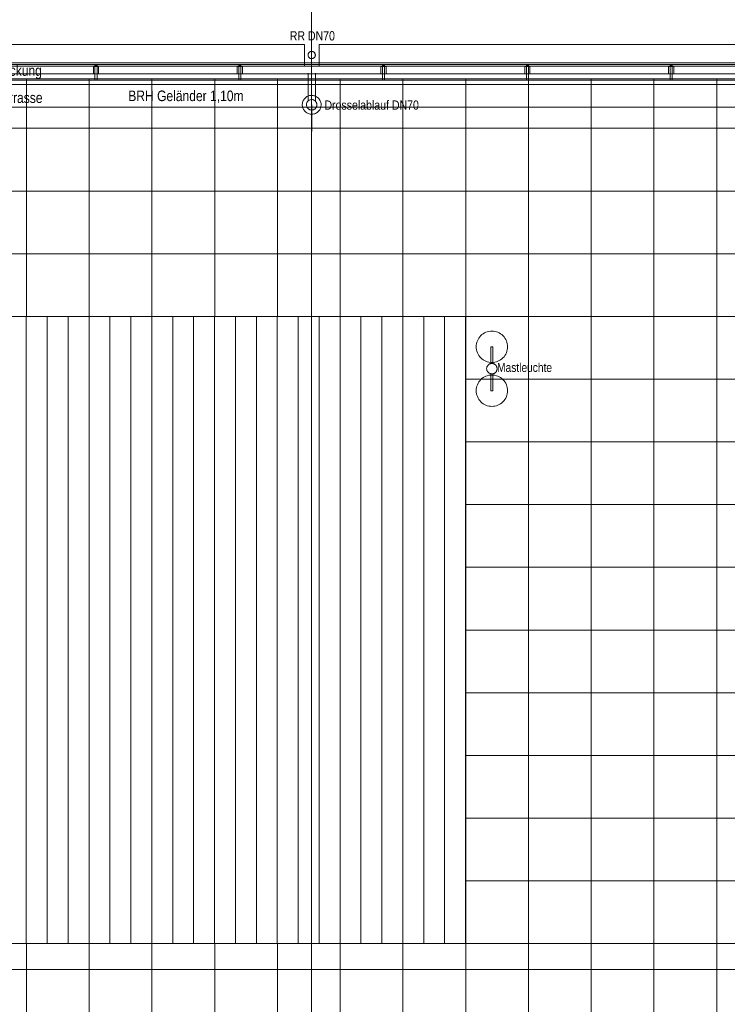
# Model space of a CAD drawing. Extents: x -620 to 300, y 62 to 1112.
# Tile 90 of 95: x -346 to -211, y 828 to 1016. Entities that reach past the tile are written whole.
import ezdxf
from ezdxf.lldxf.tags import DXFTag

# ---------------------------------------------------------------- set-up
doc = ezdxf.new("R2010")
doc.units = 0
doc.layers.get('0').update_dxf_attribs({"lineweight": 13})
for name, color, linetype, lineweight, true_color in [('30 -33 Aussenwände- 7 Fassade_ Elemente', 7, 'Continuous', 9, 0x00aacc), ('30 -34 Innenwände- 6 Elemente', 7, 'Continuous', 9, 0xff6633), ('30 -36 Dächer- 3 Dachbeläge', 7, 'Continuous', 15, 0x9999ff), ('30 -36 Dächer- 4 Dachbekleidungen', 7, 'Continuous', 9, 0xccccff), ('40 -41 Abwasser_Wasser_Gas- 1 Abwasser + sanitäre Anlagen', 7, 'Continuous', 9, 0xff6633), ('70 -72 Beschriftung- 1 Beschriftung allgemein', 7, 'Continuous', 9, 0xff6633)]:
    doc.layers.add(name, color=color, linetype=linetype, lineweight=lineweight, true_color=true_color)
for name, color, linetype, lineweight in [('40 -41 Abwasser_Wasser_Gas- 2 Wasser-1', 7, 'Continuous', 15), ('60- 61 allgemeine Ausstattung- 4 Terrassen', 7, 'Continuous', 9), ('70 -71 Achsen- 1 Gebäudeachsen', 7, 'STRICHPUNKT2-A06G9S5N8I', 18)]:
    doc.layers.add(name, color=color, linetype=linetype, lineweight=lineweight)
doc.styles.get("Standard").update_dxf_attribs({"font": 'ARIALN.TTF'})
tags = doc.linetypes.add('grob-A06G9S5M8I', pattern=[14, 3, -8, 3]).pattern_tags.tags
tags[8:9] = [DXFTag(74, 4), DXFTag(75, 0), DXFTag(340, '0'), DXFTag(46, 0.0), DXFTag(50, 0.0), DXFTag(44, 0.0), DXFTag(45, 0.0)]
tags[6:7] = [DXFTag(74, 4), DXFTag(75, 0), DXFTag(340, '0'), DXFTag(46, 0.0), DXFTag(50, 0.0), DXFTag(44, 0.0), DXFTag(45, 0.0)]
tags[4:5] = [DXFTag(74, 4), DXFTag(75, 0), DXFTag(340, '0'), DXFTag(46, 0.0), DXFTag(50, 0.0), DXFTag(44, 0.0), DXFTag(45, 0.0)]
tags = doc.linetypes.add('STRICHPUNKT2-A06G9S5N8I', pattern=[12.7, 6.35, -3.175, 0, -3.175]).pattern_tags.tags
tags[10:11] = [DXFTag(74, 4), DXFTag(75, 0), DXFTag(340, '0'), DXFTag(46, 0.0), DXFTag(50, 0.0), DXFTag(44, 0.0), DXFTag(45, 0.0)]
tags[8:9] = [DXFTag(74, 4), DXFTag(75, 0), DXFTag(340, '0'), DXFTag(46, 0.0), DXFTag(50, 0.0), DXFTag(44, 0.0), DXFTag(45, 0.0)]
tags[6:7] = [DXFTag(74, 4), DXFTag(75, 0), DXFTag(340, '0'), DXFTag(46, 0.0), DXFTag(50, 0.0), DXFTag(44, 0.0), DXFTag(45, 0.0)]
tags[4:5] = [DXFTag(74, 4), DXFTag(75, 0), DXFTag(340, '0'), DXFTag(46, 0.0), DXFTag(50, 0.0), DXFTag(44, 0.0), DXFTag(45, 0.0)]

# ---------------------------------------------------------------- blocks, each defined once
blk = doc.blocks.new('Referenz-A06G9S5P8I')
at = {"layer": '30 -33 Aussenwände- 7 Fassade_ Elemente', "color": 0, "linetype": 'Continuous', "lineweight": -2, "ltscale": 0.13}
for p, q in [((-291.95, 1011.41), (-454.15, 1011.41)), ((-291.95, 1007.27), (-291.95, 1011.41)), ((-289.15, 1011.41), (-126.95, 1011.41)), ((-289.15, 1007.27), (-289.15, 1011.41)), ((-447.75, 1007.27), (-133.35, 1007.27)), ((-447.17, 1007.27), (-291.95, 1007.27)), ((-126.95, 1007.27), (-289.15, 1007.27))]:
    blk.add_line(p, q, dxfattribs=at)
at = {"layer": '30 -34 Innenwände- 6 Elemente', "color": 0, "linetype": 'Continuous', "lineweight": -2, "ltscale": 0.13}
for p, q in [((-133.95, 1007.57), (-447.17, 1007.57)), ((-447.17, 1005.77), (-133.95, 1005.77)), ((-133.95, 1004.57), (-447.17, 1004.57)), ((-447.17, 1003.77), (-133.95, 1003.77))]:
    blk.add_line(p, q, dxfattribs=at)
at = {"layer": '30 -36 Dächer- 3 Dachbeläge', "color": 0, "linetype": 'Continuous', "lineweight": -2, "ltscale": 0.13}
for p, q in [((-133.95, 1007.87), (-447.15, 1007.87)), ((-447.15, 1004.57), (-133.95, 1004.57))]:
    blk.add_line(p, q, dxfattribs=at)
at = {"layer": '30 -36 Dächer- 3 Dachbeläge', "color": 0, "lineweight": -2}
for p, q in [((-332, 1007.57), (-332, 1007.17)), ((-332, 1007.17), (-331.6, 1007.17)), ((-331.6, 1007.17), (-331.6, 1007.57)), ((-304.5, 1007.57), (-304.5, 1007.17)), ((-304.5, 1007.17), (-304.1, 1007.17)), ((-304.1, 1007.17), (-304.1, 1007.57)), ((-277, 1007.57), (-277, 1007.17)), ((-277, 1007.17), (-276.6, 1007.17)), ((-276.6, 1007.17), (-276.6, 1007.57)), ((-249.5, 1007.57), (-249.5, 1007.17)), ((-249.5, 1007.17), (-249.1, 1007.17)), ((-249.1, 1007.17), (-249.1, 1007.57)), ((-222, 1007.57), (-222, 1007.17)), ((-222, 1007.17), (-221.6, 1007.17)), ((-221.6, 1007.17), (-221.6, 1007.57))]:
    blk.add_line(p, q, dxfattribs=at)
for points in [[(-332, 1007.17), (-332, 1007.57), (-331.6, 1007.17)], [(-331.6, 1007.17), (-332, 1007.57), (-331.6, 1007.57)], [(-304.5, 1007.17), (-304.5, 1007.57), (-304.1, 1007.17)], [(-304.1, 1007.17), (-304.5, 1007.57), (-304.1, 1007.57)], [(-277, 1007.17), (-277, 1007.57), (-276.6, 1007.17)], [(-276.6, 1007.17), (-277, 1007.57), (-276.6, 1007.57)], [(-249.5, 1007.17), (-249.5, 1007.57), (-249.1, 1007.17)], [(-249.1, 1007.17), (-249.5, 1007.57), (-249.1, 1007.57)], [(-222, 1007.17), (-222, 1007.57), (-221.6, 1007.17)], [(-221.6, 1007.17), (-222, 1007.57), (-221.6, 1007.57)]]:
    blk.add_solid(points, dxfattribs=at)
at = {"layer": '30 -36 Dächer- 4 Dachbekleidungen', "color": 0, "linetype": 'Continuous', "lineweight": -2, "ltscale": 0.13}
for p, q in [((-133.95, 1007.57), (-447.15, 1007.57)), ((-332.3, 1005.77), (-332.3, 1007.17)), ((-332.3, 1007.17), (-332, 1007.17)), ((-332, 1005.77), (-332, 1007.17)), ((-332, 1007.17), (-331.6, 1007.17)), ((-331.6, 1007.17), (-331.6, 1005.77)), ((-331.3, 1007.17), (-331.6, 1007.17)), ((-331.3, 1005.77), (-331.3, 1007.17)), ((-304.8, 1005.77), (-304.8, 1007.17)), ((-304.8, 1007.17), (-304.5, 1007.17)), ((-304.5, 1005.77), (-304.5, 1007.17)), ((-304.5, 1007.17), (-304.1, 1007.17)), ((-304.1, 1007.17), (-304.1, 1005.77)), ((-303.8, 1007.17), (-304.1, 1007.17)), ((-303.8, 1005.77), (-303.8, 1007.17)), ((-277.3, 1005.77), (-277.3, 1007.17)), ((-277.3, 1007.17), (-277, 1007.17)), ((-277, 1005.77), (-277, 1007.17)), ((-277, 1007.17), (-276.6, 1007.17)), ((-276.6, 1007.17), (-276.6, 1005.77)), ((-276.3, 1007.17), (-276.6, 1007.17)), ((-276.3, 1005.77), (-276.3, 1007.17)), ((-249.8, 1005.77), (-249.8, 1007.17)), ((-249.8, 1007.17), (-249.5, 1007.17)), ((-249.5, 1005.77), (-249.5, 1007.17)), ((-249.5, 1007.17), (-249.1, 1007.17)), ((-249.1, 1007.17), (-249.1, 1005.77)), ((-248.8, 1007.17), (-249.1, 1007.17)), ((-248.8, 1005.77), (-248.8, 1007.17)), ((-222.3, 1005.77), (-222.3, 1007.17)), ((-222.3, 1007.17), (-222, 1007.17)), ((-222, 1005.77), (-222, 1007.17)), ((-222, 1007.17), (-221.6, 1007.17)), ((-221.6, 1007.17), (-221.6, 1005.77)), ((-221.3, 1007.17), (-221.6, 1007.17)), ((-221.3, 1005.77), (-221.3, 1007.17)), ((-447.15, 1005.77), (-133.95, 1005.77)), ((-133.95, 1004.57), (-447.15, 1004.57)), ((-332, 1005.77), (-332, 1004.57)), ((-332, 1004.57), (-331.6, 1004.57)), ((-331.6, 1004.57), (-331.6, 1005.77)), ((-304.5, 1005.77), (-304.5, 1004.57)), ((-304.5, 1004.57), (-304.1, 1004.57)), ((-304.1, 1004.57), (-304.1, 1005.77)), ((-277, 1005.77), (-277, 1004.57)), ((-277, 1004.57), (-276.6, 1004.57)), ((-276.6, 1004.57), (-276.6, 1005.77)), ((-249.5, 1005.77), (-249.5, 1004.57)), ((-249.5, 1004.57), (-249.1, 1004.57)), ((-249.1, 1004.57), (-249.1, 1005.77)), ((-222, 1005.77), (-222, 1004.57)), ((-222, 1004.57), (-221.6, 1004.57)), ((-221.6, 1004.57), (-221.6, 1005.77)), ((-447.15, 1003.77), (-133.95, 1003.77))]:
    blk.add_line(p, q, dxfattribs=at)
at = {"layer": '40 -41 Abwasser_Wasser_Gas- 1 Abwasser + sanitäre Anlagen', "color": 0, "linetype": 'grob-A06G9S5M8I', "lineweight": -2, "ltscale": 0.13}
for p, q in [((-291.25, 1000.59), (-291.25, 1005.94)), ((-289.85, 1000.59), (-289.85, 1005.94)), ((-290.55, 994.79), (-290.55, 999.87))]:
    blk.add_line(p, q, dxfattribs=at)
at = {"layer": '40 -41 Abwasser_Wasser_Gas- 1 Abwasser + sanitäre Anlagen', "color": 0, "linetype": 'Continuous', "lineweight": -2, "ltscale": 0.13}
for p, q in [((-290.57, 999.81), (-290.55, 999.87)), ((-290.53, 999.81), (-290.57, 999.81)), ((-290.55, 999.87), (-290.53, 999.81))]:
    blk.add_line(p, q, dxfattribs=at)
at = {"layer": '40 -41 Abwasser_Wasser_Gas- 1 Abwasser + sanitäre Anlagen', "color": 0, "lineweight": -2}
for points in [[(-290.55, 999.81), (-290.57, 999.81), (-290.55, 999.87)], [(-290.55, 999.81), (-290.55, 999.87), (-290.53, 999.81)]]:
    blk.add_solid(points, dxfattribs=at)
at = {"layer": '40 -41 Abwasser_Wasser_Gas- 2 Wasser-1', "color": 0, "linetype": 'Continuous', "lineweight": -2, "ltscale": 0.13}
for p, q in [((-291.12, 1009.8), (-291.08, 1009.86)), ((-291.08, 1009.86), (-291.03, 1009.9)), ((-291.03, 1009.9), (-290.98, 1009.95)), ((-290.98, 1009.95), (-290.92, 1009.99)), ((-290.92, 1009.99), (-290.86, 1010.02)), ((-290.86, 1010.02), (-290.8, 1010.05)), ((-290.8, 1010.05), (-290.73, 1010.07)), ((-290.73, 1010.07), (-290.66, 1010.08)), ((-290.66, 1010.08), (-290.6, 1010.09)), ((-290.6, 1010.09), (-290.53, 1010.09)), ((-290.53, 1010.09), (-290.46, 1010.09)), ((-290.46, 1010.09), (-290.39, 1010.08)), ((-290.39, 1010.08), (-290.32, 1010.06)), ((-290.32, 1010.06), (-290.26, 1010.03)), ((-290.26, 1010.03), (-290.2, 1010)), ((-290.2, 1010), (-290.14, 1009.96)), ((-290.14, 1009.96), (-290.09, 1009.92)), ((-290.09, 1009.92), (-290.04, 1009.87)), ((-290.04, 1009.87), (-289.99, 1009.82)), ((-289.99, 1009.82), (-289.95, 1009.76)), ((-291.25, 1009.42), (-291.24, 1009.49)), ((-291.25, 1009.35), (-291.25, 1009.42)), ((-291.24, 1009.28), (-291.25, 1009.35)), ((-291.24, 1009.49), (-291.23, 1009.55)), ((-291.23, 1009.21), (-291.24, 1009.28)), ((-291.23, 1009.55), (-291.21, 1009.62)), ((-291.2, 1009.15), (-291.23, 1009.21)), ((-291.21, 1009.62), (-291.19, 1009.68)), ((-291.18, 1009.08), (-291.2, 1009.15)), ((-291.19, 1009.68), (-291.16, 1009.74)), ((-291.14, 1009.02), (-291.18, 1009.08)), ((-291.16, 1009.74), (-291.12, 1009.8)), ((-291.1, 1008.97), (-291.14, 1009.02)), ((-291.06, 1008.92), (-291.1, 1008.97)), ((-291.01, 1008.87), (-291.06, 1008.92)), ((-290.96, 1008.83), (-291.01, 1008.87)), ((-290.9, 1008.79), (-290.96, 1008.83)), ((-290.84, 1008.76), (-290.9, 1008.79)), ((-290.77, 1008.73), (-290.84, 1008.76)), ((-290.71, 1008.71), (-290.77, 1008.73)), ((-290.64, 1008.7), (-290.71, 1008.71)), ((-290.57, 1008.69), (-290.64, 1008.7)), ((-290.5, 1008.7), (-290.57, 1008.69)), ((-290.44, 1008.7), (-290.5, 1008.7)), ((-290.37, 1008.72), (-290.44, 1008.7)), ((-290.3, 1008.74), (-290.37, 1008.72)), ((-290.24, 1008.77), (-290.3, 1008.74)), ((-290.18, 1008.8), (-290.24, 1008.77)), ((-290.12, 1008.84), (-290.18, 1008.8)), ((-290.07, 1008.88), (-290.12, 1008.84)), ((-290.02, 1008.93), (-290.07, 1008.88)), ((-289.98, 1008.99), (-290.02, 1008.93)), ((-289.94, 1009.04), (-289.98, 1008.99)), ((-289.95, 1009.76), (-289.92, 1009.7)), ((-289.91, 1009.11), (-289.94, 1009.04)), ((-289.92, 1009.7), (-289.89, 1009.64)), ((-289.89, 1009.17), (-289.91, 1009.11)), ((-289.89, 1009.64), (-289.87, 1009.58)), ((-289.87, 1009.24), (-289.89, 1009.17)), ((-289.87, 1009.58), (-289.86, 1009.51)), ((-289.86, 1009.3), (-289.87, 1009.24)), ((-289.86, 1009.51), (-289.85, 1009.44)), ((-289.85, 1009.37), (-289.86, 1009.3)), ((-289.85, 1009.44), (-289.85, 1009.37)), ((-292.29, 1000.34), (-292.23, 1000.51)), ((-292.23, 1000.51), (-292.16, 1000.67)), ((-292.16, 1000.67), (-292.08, 1000.82)), ((-292.08, 1000.82), (-291.98, 1000.97)), ((-291.98, 1000.97), (-291.86, 1001.1)), ((-291.86, 1001.1), (-291.74, 1001.23)), ((-291.74, 1001.23), (-291.6, 1001.34)), ((-291.6, 1001.34), (-291.45, 1001.43)), ((-291.45, 1001.43), (-291.29, 1001.51)), ((-291.45, 1000.32), (-291.4, 1000.4)), ((-291.4, 1000.4), (-291.34, 1000.48)), ((-291.34, 1000.48), (-291.28, 1000.56)), ((-291.29, 1001.51), (-291.13, 1001.58)), ((-291.28, 1000.56), (-291.21, 1000.63)), ((-291.21, 1000.63), (-291.13, 1000.69)), ((-291.13, 1001.58), (-290.96, 1001.63)), ((-291.13, 1000.69), (-291.05, 1000.74)), ((-291.05, 1000.74), (-290.96, 1000.79)), ((-290.96, 1001.63), (-290.78, 1001.66)), ((-290.96, 1000.79), (-290.87, 1000.82)), ((-290.87, 1000.82), (-290.78, 1000.85)), ((-290.78, 1001.66), (-290.61, 1001.67)), ((-290.78, 1000.85), (-290.68, 1000.87)), ((-290.68, 1000.87), (-290.58, 1000.87)), ((-290.61, 1001.67), (-290.43, 1001.67)), ((-290.58, 1000.87), (-290.48, 1000.87)), ((-290.48, 1000.87), (-290.39, 1000.86)), ((-290.43, 1001.67), (-290.26, 1001.65)), ((-290.39, 1000.86), (-290.29, 1000.84)), ((-290.29, 1000.84), (-290.2, 1000.81)), ((-290.26, 1001.65), (-290.08, 1001.61)), ((-290.2, 1000.81), (-290.11, 1000.77)), ((-290.11, 1000.77), (-290.02, 1000.72)), ((-290.08, 1001.61), (-289.92, 1001.56)), ((-290.02, 1000.72), (-289.94, 1000.67)), ((-289.94, 1000.67), (-289.87, 1000.6)), ((-289.92, 1001.56), (-289.75, 1001.49)), ((-289.87, 1000.6), (-289.8, 1000.53)), ((-289.8, 1000.53), (-289.74, 1000.46)), ((-289.75, 1001.49), (-289.6, 1001.4)), ((-289.74, 1000.46), (-289.68, 1000.37)), ((-289.6, 1001.4), (-289.45, 1001.3)), ((-289.45, 1001.3), (-289.32, 1001.19)), ((-289.32, 1001.19), (-289.2, 1001.06)), ((-289.2, 1001.06), (-289.09, 1000.92)), ((-289.09, 1000.92), (-288.99, 1000.77)), ((-288.99, 1000.77), (-288.91, 1000.62)), ((-288.91, 1000.62), (-288.84, 1000.45)), ((-288.84, 1000.45), (-288.8, 1000.28)), ((-292.35, 999.99), (-292.33, 1000.17)), ((-292.35, 999.82), (-292.35, 999.99)), ((-292.33, 999.64), (-292.35, 999.82)), ((-292.33, 1000.17), (-292.29, 1000.34)), ((-292.3, 999.47), (-292.33, 999.64)), ((-292.25, 999.3), (-292.3, 999.47)), ((-292.19, 999.13), (-292.25, 999.3)), ((-292.11, 998.97), (-292.19, 999.13)), ((-292.01, 998.83), (-292.11, 998.97)), ((-291.9, 998.69), (-292.01, 998.83)), ((-291.78, 998.56), (-291.9, 998.69)), ((-291.65, 998.45), (-291.78, 998.56)), ((-291.55, 999.94), (-291.54, 1000.04)), ((-291.55, 999.84), (-291.55, 999.94)), ((-291.54, 999.74), (-291.55, 999.84)), ((-291.54, 1000.04), (-291.52, 1000.13)), ((-291.52, 999.65), (-291.54, 999.74)), ((-291.52, 1000.13), (-291.49, 1000.23)), ((-291.5, 999.55), (-291.52, 999.65)), ((-291.46, 999.46), (-291.5, 999.55)), ((-291.49, 1000.23), (-291.45, 1000.32)), ((-291.42, 999.37), (-291.46, 999.46)), ((-291.36, 999.29), (-291.42, 999.37)), ((-291.3, 999.21), (-291.36, 999.29)), ((-291.23, 999.14), (-291.3, 999.21)), ((-291.16, 999.08), (-291.23, 999.14)), ((-291.08, 999.02), (-291.16, 999.08)), ((-290.99, 998.98), (-291.08, 999.02)), ((-290.9, 998.94), (-290.99, 998.98)), ((-290.81, 998.91), (-290.9, 998.94)), ((-290.71, 998.89), (-290.81, 998.91)), ((-290.61, 998.88), (-290.71, 998.89)), ((-290.52, 998.87), (-290.61, 998.88)), ((-290.55, 999.87), (-290.55, 996.03)), ((-290.42, 998.88), (-290.52, 998.87)), ((-290.32, 998.9), (-290.42, 998.88)), ((-290.23, 998.93), (-290.32, 998.9)), ((-290.14, 998.96), (-290.23, 998.93)), ((-290.05, 999.01), (-290.14, 998.96)), ((-289.97, 999.06), (-290.05, 999.01)), ((-289.89, 999.12), (-289.97, 999.06)), ((-289.82, 999.19), (-289.89, 999.12)), ((-289.76, 999.27), (-289.82, 999.19)), ((-289.7, 999.35), (-289.76, 999.27)), ((-289.65, 999.43), (-289.7, 999.35)), ((-289.68, 1000.37), (-289.64, 1000.29)), ((-289.61, 999.52), (-289.65, 999.43)), ((-289.64, 1000.29), (-289.6, 1000.2)), ((-289.58, 999.62), (-289.61, 999.52)), ((-289.6, 1000.2), (-289.58, 1000.1)), ((-289.58, 1000.1), (-289.56, 1000)), ((-289.56, 999.71), (-289.58, 999.62)), ((-289.56, 1000), (-289.55, 999.91)), ((-289.55, 999.81), (-289.56, 999.71)), ((-289.55, 999.91), (-289.55, 999.81)), ((-289.36, 998.52), (-289.5, 998.41)), ((-289.24, 998.64), (-289.36, 998.52)), ((-289.12, 998.78), (-289.24, 998.64)), ((-289.02, 998.92), (-289.12, 998.78)), ((-288.93, 999.08), (-289.02, 998.92)), ((-288.86, 999.24), (-288.93, 999.08)), ((-288.81, 999.41), (-288.86, 999.24)), ((-288.77, 999.58), (-288.81, 999.41)), ((-288.8, 1000.28), (-288.76, 1000.11)), ((-288.75, 999.76), (-288.77, 999.58)), ((-288.76, 1000.11), (-288.75, 999.93)), ((-288.75, 999.93), (-288.75, 999.76)), ((-291.5, 998.35), (-291.65, 998.45)), ((-291.35, 998.26), (-291.5, 998.35)), ((-291.18, 998.19), (-291.35, 998.26)), ((-291.02, 998.14), (-291.18, 998.19)), ((-290.84, 998.1), (-291.02, 998.14)), ((-290.67, 998.08), (-290.84, 998.1)), ((-290.49, 998.08), (-290.67, 998.08)), ((-290.31, 998.09), (-290.49, 998.08)), ((-290.14, 998.12), (-290.31, 998.09)), ((-289.97, 998.17), (-290.14, 998.12)), ((-289.81, 998.23), (-289.97, 998.17)), ((-289.65, 998.32), (-289.81, 998.23)), ((-289.5, 998.41), (-289.65, 998.32))]:
    blk.add_line(p, q, dxfattribs=at)
at = {"layer": '60- 61 allgemeine Ausstattung- 4 Terrassen', "color": 0, "lineweight": -2}
for p, q in [((-133.95, 1004.87), (-447.15, 1004.87)), ((-345.09, 959.37), (-345.09, 1004.87)), ((-333.09, 959.37), (-333.09, 1004.87)), ((-321.09, 959.37), (-321.09, 1004.87)), ((-309.09, 959.37), (-309.09, 1004.87)), ((-297.09, 959.37), (-297.09, 1004.87)), ((-285.09, 959.37), (-285.09, 1004.87)), ((-273.09, 959.37), (-273.09, 1004.87)), ((-261.09, 786.41), (-261.09, 1004.87)), ((-249.09, 786.41), (-249.09, 1004.87)), ((-237.09, 786.41), (-237.09, 1004.87)), ((-225.09, 786.41), (-225.09, 1004.87)), ((-213.09, 786.41), (-213.09, 1004.87)), ((-443.61, 995.37), (-137.49, 995.37)), ((-443.61, 983.37), (-137.49, 983.37)), ((-443.61, 971.37), (-137.49, 971.37)), ((-443.61, 959.37), (-137.49, 959.37)), ((-393.09, 959.37), (-261.09, 959.37)), ((-393.09, 959.37), (-261.09, 959.37)), ((-345.13, 839.37), (-345.13, 959.37)), ((-341.13, 839.37), (-341.13, 959.37)), ((-337.13, 839.37), (-337.13, 959.37)), ((-333.13, 839.37), (-333.13, 959.37)), ((-329.13, 839.37), (-329.13, 959.37)), ((-325.13, 839.37), (-325.13, 959.37)), ((-321.13, 839.37), (-321.13, 959.37)), ((-317.13, 839.37), (-317.13, 959.37)), ((-313.13, 839.37), (-313.13, 959.37)), ((-309.13, 839.37), (-309.13, 959.37)), ((-305.13, 839.37), (-305.13, 959.37)), ((-301.13, 839.37), (-301.13, 959.37)), ((-297.13, 839.37), (-297.13, 959.37)), ((-293.13, 839.37), (-293.13, 959.37)), ((-289.13, 839.37), (-289.13, 959.37)), ((-285.13, 839.37), (-285.13, 959.37)), ((-281.13, 839.37), (-281.13, 959.37)), ((-277.13, 839.37), (-277.13, 959.37)), ((-273.13, 839.37), (-273.13, 959.37)), ((-269.13, 839.37), (-269.13, 959.37)), ((-265.13, 839.37), (-265.13, 959.37)), ((-261.13, 839.37), (-261.13, 959.37)), ((-261.09, 959.37), (-261.09, 839.37)), ((-261.09, 959.37), (-261.09, 839.37)), ((-258.74, 954.99), (-258.58, 955.24)), ((-258.58, 955.24), (-258.41, 955.48)), ((-258.41, 955.48), (-258.21, 955.7)), ((-258.21, 955.7), (-257.99, 955.89)), ((-257.99, 955.89), (-257.76, 956.07)), ((-257.76, 956.07), (-257.5, 956.22)), ((-257.5, 956.22), (-257.24, 956.35)), ((-257.24, 956.35), (-256.96, 956.44)), ((-256.96, 956.44), (-256.67, 956.52)), ((-256.67, 956.52), (-256.38, 956.56)), ((-256.38, 956.56), (-256.09, 956.57)), ((-256.09, 956.57), (-255.8, 956.56)), ((-255.8, 956.56), (-255.5, 956.52)), ((-255.5, 956.52), (-255.22, 956.44)), ((-255.22, 956.44), (-254.94, 956.35)), ((-254.94, 956.35), (-254.68, 956.22)), ((-254.68, 956.22), (-254.42, 956.07)), ((-254.42, 956.07), (-254.19, 955.89)), ((-254.19, 955.89), (-253.97, 955.7)), ((-253.97, 955.7), (-253.77, 955.48)), ((-253.77, 955.48), (-253.59, 955.24)), ((-253.59, 955.24), (-253.44, 954.99)), ((-259.09, 953.57), (-259.07, 953.87)), ((-259.07, 953.28), (-259.09, 953.57)), ((-259.07, 953.87), (-259.03, 954.16)), ((-259.03, 954.16), (-258.96, 954.45)), ((-258.96, 954.45), (-258.86, 954.72)), ((-258.86, 954.72), (-258.74, 954.99)), ((-256.29, 953.57), (-255.89, 953.57)), ((-256.29, 950.35), (-256.29, 953.57)), ((-255.89, 953.57), (-255.89, 950.35)), ((-253.44, 954.99), (-253.32, 954.72)), ((-253.32, 954.72), (-253.22, 954.45)), ((-253.22, 954.45), (-253.15, 954.16)), ((-253.15, 954.16), (-253.1, 953.87)), ((-253.1, 953.87), (-253.09, 953.57)), ((-253.09, 953.57), (-253.1, 953.28)), ((-259.03, 952.99), (-259.07, 953.28)), ((-258.96, 952.7), (-259.03, 952.99)), ((-258.86, 952.43), (-258.96, 952.7)), ((-258.74, 952.16), (-258.86, 952.43)), ((-258.58, 951.91), (-258.74, 952.16)), ((-258.41, 951.67), (-258.58, 951.91)), ((-258.21, 951.45), (-258.41, 951.67)), ((-257.99, 951.26), (-258.21, 951.45)), ((-253.97, 951.45), (-254.19, 951.26)), ((-253.77, 951.67), (-253.97, 951.45)), ((-253.59, 951.91), (-253.77, 951.67)), ((-253.44, 952.16), (-253.59, 951.91)), ((-253.32, 952.43), (-253.44, 952.16)), ((-253.22, 952.7), (-253.32, 952.43)), ((-253.15, 952.99), (-253.22, 952.7)), ((-253.1, 953.28), (-253.15, 952.99)), ((-257.76, 951.08), (-257.99, 951.26)), ((-257.5, 950.93), (-257.76, 951.08)), ((-257.24, 950.8), (-257.5, 950.93)), ((-256.96, 950.7), (-257.24, 950.8)), ((-257.08, 949.52), (-257.06, 949.61)), ((-257.06, 949.61), (-257.03, 949.71)), ((-257.03, 949.71), (-256.99, 949.8)), ((-256.99, 949.8), (-256.95, 949.89)), ((-256.67, 950.63), (-256.96, 950.7)), ((-256.95, 949.89), (-256.89, 949.97)), ((-256.89, 949.97), (-256.83, 950.04)), ((-256.83, 950.04), (-256.76, 950.11)), ((-256.76, 950.11), (-256.69, 950.18)), ((-256.69, 950.18), (-256.61, 950.23)), ((-256.38, 950.59), (-256.67, 950.63)), ((-256.61, 950.23), (-256.52, 950.28)), ((-256.52, 950.28), (-256.43, 950.31)), ((-256.43, 950.31), (-256.33, 950.34)), ((-256.09, 950.57), (-256.38, 950.59)), ((-256.33, 950.34), (-256.24, 950.36)), ((-255.89, 950.35), (-256.29, 950.35)), ((-256.24, 950.36), (-256.14, 950.37)), ((-256.14, 950.37), (-256.04, 950.37)), ((-255.8, 950.59), (-256.09, 950.57)), ((-256.04, 950.37), (-255.95, 950.36)), ((-255.95, 950.36), (-255.85, 950.34)), ((-255.85, 950.34), (-255.75, 950.32)), ((-255.5, 950.63), (-255.8, 950.59)), ((-255.75, 950.32), (-255.66, 950.28)), ((-255.66, 950.28), (-255.58, 950.23)), ((-255.58, 950.23), (-255.5, 950.18)), ((-255.22, 950.7), (-255.5, 950.63)), ((-255.5, 950.18), (-255.42, 950.12)), ((-255.42, 950.12), (-255.35, 950.05)), ((-255.35, 950.05), (-255.29, 949.97)), ((-255.29, 949.97), (-255.23, 949.89)), ((-255.23, 949.89), (-255.19, 949.8)), ((-254.94, 950.8), (-255.22, 950.7)), ((-255.19, 949.8), (-255.15, 949.71)), ((-255.15, 949.71), (-255.12, 949.62)), ((-255.12, 949.62), (-255.1, 949.52)), ((-254.68, 950.93), (-254.94, 950.8)), ((-254.42, 951.08), (-254.68, 950.93)), ((-254.19, 951.26), (-254.42, 951.08)), ((-257.99, 947.49), (-257.76, 947.67)), ((-257.76, 947.67), (-257.5, 947.82)), ((-257.5, 947.82), (-257.24, 947.95)), ((-257.24, 947.95), (-256.96, 948.04)), ((-257.09, 949.42), (-257.08, 949.52)), ((-257.09, 949.32), (-257.09, 949.42)), ((-257.08, 949.22), (-257.09, 949.32)), ((-257.06, 949.13), (-257.08, 949.22)), ((-257.03, 949.03), (-257.06, 949.13)), ((-256.99, 948.94), (-257.03, 949.03)), ((-256.95, 948.86), (-256.99, 948.94)), ((-256.96, 948.04), (-256.67, 948.12)), ((-256.89, 948.78), (-256.95, 948.86)), ((-256.83, 948.7), (-256.89, 948.78)), ((-256.76, 948.63), (-256.83, 948.7)), ((-256.68, 948.57), (-256.76, 948.63)), ((-256.6, 948.52), (-256.68, 948.57)), ((-256.67, 948.12), (-256.38, 948.16)), ((-256.51, 948.47), (-256.6, 948.52)), ((-256.42, 948.43), (-256.51, 948.47)), ((-256.33, 948.4), (-256.42, 948.43)), ((-256.38, 948.16), (-256.09, 948.17)), ((-256.23, 948.38), (-256.33, 948.4)), ((-256.29, 948.39), (-255.89, 948.39)), ((-256.29, 945.17), (-256.29, 948.39)), ((-256.14, 948.38), (-256.23, 948.38)), ((-256.04, 948.38), (-256.14, 948.38)), ((-256.09, 948.17), (-255.8, 948.16)), ((-255.94, 948.39), (-256.04, 948.38)), ((-255.84, 948.4), (-255.94, 948.39)), ((-255.89, 948.39), (-255.89, 945.17)), ((-255.75, 948.43), (-255.84, 948.4)), ((-255.8, 948.16), (-255.5, 948.12)), ((-255.66, 948.47), (-255.75, 948.43)), ((-255.57, 948.52), (-255.66, 948.47)), ((-255.49, 948.57), (-255.57, 948.52)), ((-255.5, 948.12), (-255.22, 948.04)), ((-255.42, 948.63), (-255.49, 948.57)), ((-255.35, 948.7), (-255.42, 948.63)), ((-255.28, 948.78), (-255.35, 948.7)), ((-255.23, 948.86), (-255.28, 948.78)), ((-255.18, 948.95), (-255.23, 948.86)), ((-255.22, 948.04), (-254.94, 947.95)), ((-255.15, 949.04), (-255.18, 948.95)), ((-255.12, 949.13), (-255.15, 949.04)), ((-255.1, 949.23), (-255.12, 949.13)), ((-255.1, 949.52), (-255.09, 949.43)), ((-255.09, 949.33), (-255.1, 949.23)), ((-255.09, 949.43), (-255.09, 949.33)), ((-254.94, 947.95), (-254.68, 947.82)), ((-254.68, 947.82), (-254.42, 947.67)), ((-254.42, 947.67), (-254.19, 947.49)), ((-261.09, 947.37), (-137.49, 947.37)), ((-259.07, 945.47), (-259.03, 945.76)), ((-259.03, 945.76), (-258.96, 946.05)), ((-258.96, 946.05), (-258.86, 946.32)), ((-258.86, 946.32), (-258.74, 946.59)), ((-258.74, 946.59), (-258.58, 946.84)), ((-258.58, 946.84), (-258.41, 947.08)), ((-258.41, 947.08), (-258.21, 947.3)), ((-258.21, 947.3), (-257.99, 947.49)), ((-254.19, 947.49), (-253.97, 947.3)), ((-253.97, 947.3), (-253.77, 947.08)), ((-253.77, 947.08), (-253.59, 946.84)), ((-253.59, 946.84), (-253.44, 946.59)), ((-253.44, 946.59), (-253.32, 946.32)), ((-253.32, 946.32), (-253.22, 946.05)), ((-253.22, 946.05), (-253.15, 945.76)), ((-253.15, 945.76), (-253.1, 945.47)), ((-259.09, 945.17), (-259.07, 945.47)), ((-259.07, 944.88), (-259.09, 945.17)), ((-259.03, 944.59), (-259.07, 944.88)), ((-258.96, 944.3), (-259.03, 944.59)), ((-258.86, 944.03), (-258.96, 944.3)), ((-258.74, 943.76), (-258.86, 944.03)), ((-255.89, 945.17), (-256.29, 945.17)), ((-253.32, 944.03), (-253.44, 943.76)), ((-253.22, 944.3), (-253.32, 944.03)), ((-253.15, 944.59), (-253.22, 944.3)), ((-253.1, 944.88), (-253.15, 944.59)), ((-253.1, 945.47), (-253.09, 945.17)), ((-253.09, 945.17), (-253.1, 944.88)), ((-258.58, 943.51), (-258.74, 943.76)), ((-258.41, 943.27), (-258.58, 943.51)), ((-258.21, 943.05), (-258.41, 943.27)), ((-257.99, 942.86), (-258.21, 943.05)), ((-257.76, 942.68), (-257.99, 942.86)), ((-257.5, 942.53), (-257.76, 942.68)), ((-257.24, 942.4), (-257.5, 942.53)), ((-256.96, 942.3), (-257.24, 942.4)), ((-256.67, 942.23), (-256.96, 942.3)), ((-256.38, 942.19), (-256.67, 942.23)), ((-256.09, 942.17), (-256.38, 942.19)), ((-255.8, 942.19), (-256.09, 942.17)), ((-255.5, 942.23), (-255.8, 942.19)), ((-255.22, 942.3), (-255.5, 942.23)), ((-254.94, 942.4), (-255.22, 942.3)), ((-254.68, 942.53), (-254.94, 942.4)), ((-254.42, 942.68), (-254.68, 942.53)), ((-254.19, 942.86), (-254.42, 942.68)), ((-253.97, 943.05), (-254.19, 942.86)), ((-253.77, 943.27), (-253.97, 943.05)), ((-253.59, 943.51), (-253.77, 943.27)), ((-253.44, 943.76), (-253.59, 943.51)), ((-261.09, 935.37), (-137.49, 935.37)), ((-261.09, 923.37), (-137.49, 923.37)), ((-261.09, 911.37), (-137.49, 911.37)), ((-261.09, 899.37), (-137.49, 899.37)), ((-261.09, 887.37), (-137.49, 887.37)), ((-261.09, 875.37), (-137.49, 875.37)), ((-261.09, 863.37), (-137.49, 863.37)), ((-261.09, 851.37), (-137.49, 851.37)), ((-443.61, 839.37), (-137.49, 839.37)), ((-261.09, 839.37), (-393.09, 839.37)), ((-261.09, 839.37), (-393.09, 839.37)), ((-345.09, 786.41), (-345.09, 839.37)), ((-333.09, 786.41), (-333.09, 839.37)), ((-321.09, 786.41), (-321.09, 839.37)), ((-309.09, 786.41), (-309.09, 839.37)), ((-297.09, 786.41), (-297.09, 839.37)), ((-285.09, 786.41), (-285.09, 839.37)), ((-273.09, 786.41), (-273.09, 839.37))]:
    blk.add_line(p, q, dxfattribs=at)
at = {"layer": '70 -71 Achsen- 1 Gebäudeachsen', "color": 0, "linetype": 'STRICHPUNKT2-A06G9S5N8I', "lineweight": -2, "ltscale": 0.13}
for p, q in [((-290.58, 1084.39), (-290.58, 84.95)), ((-538.63, 999.45), (76.53, 999.45)), ((-538.63, 834.45), (76.53, 834.45))]:
    blk.add_line(p, q, dxfattribs=at)
at = {"layer": '60- 61 allgemeine Ausstattung- 4 Terrassen', "color": 0, "linetype": 'Continuous', "lineweight": -2, "ltscale": 0.13, "insert": (-255.09, 950.46), "char_height": 1.7, "attachment_point": 1}
blk.add_mtext('{\\fArial Narrow;Mastleuchte}', dxfattribs=at)
at = {"layer": '70 -72 Beschriftung- 1 Beschriftung allgemein', "color": 0, "linetype": 'Continuous', "lineweight": -2, "ltscale": 0.13, "attachment_point": 1}
for s, insert, char_height in [('{\\fArial Narrow;RR DN70}', (-294.74, 1013.95), 1.7621), ('{\\fArial Narrow;Attikaabdeckung}', (-359.21, 1007.43), 2.0138), ('{\\fArial Narrow;BRH Geländer 1,10m}', (-325.63, 1002.59), 2.0138), ('{\\fArial Narrow;DA 050 Terrasse}', (-359.46, 1002.23), 2.0138), ('{\\fArial Narrow;Drosselablauf DN70}', (-288.11, 1000.7), 1.7621)]:
    blk.add_mtext(s, dxfattribs=dict(at, insert=insert, char_height=char_height))

msp = doc.modelspace()

# ---------------------------------------------------------------- block references
at = {"color": 8, "lineweight": 13, "ltscale": 0.13, "true_color": 0x808080}
msp.add_blockref('Referenz-A06G9S5P8I', (0, 0), dxfattribs=at)

doc.saveas('drawing.dxf')
